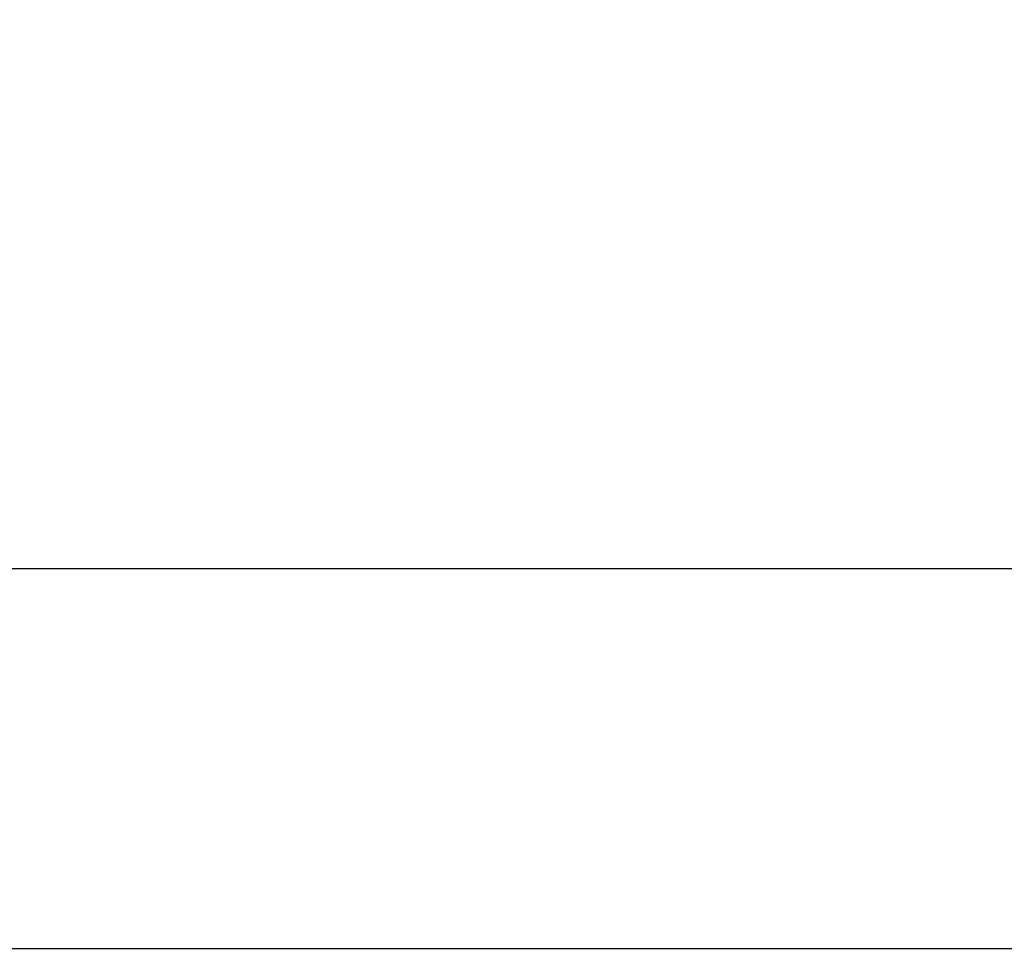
# Model space of a CAD drawing. Header units: millimetres. Extents: x 0 to 420, y 0 to 297.
# Tile 66 of 119: x 159.34 to 166.37, y 231.65 to 238.32. Entities that reach past the tile are written whole.
import ezdxf

# ---------------------------------------------------------------- set-up
doc = ezdxf.new("R2010")
doc.units = ezdxf.units.MM
doc.layers.add('QUOTE', color=174, linetype='Continuous')
doc.styles.add('SLDTEXTSTYLE3', font='TXT', dxfattribs={"width": 0.75})
doc.dimstyles.new('SLDDIMSTYLE0', dxfattribs={"dimtxt": 3, "dimasz": 3, "dimexe": 0, "dimexo": 0.0625, "dimgap": 0.75, "dimtad": 1, "dimlfac": 30.31081, "dimrnd": 1e-09, "dimzin": 12, "dimdsep": 46, "dimtxsty": 'SLDTEXTSTYLE3', "dimsah": 1, "dimcen": 0.09, "dimadec": 0, "dimazin": 3, "dimtfac": 1, "dimtdec": 3, "dimtofl": 0, "dimtmove": 0, "dimatfit": 3, "dimfxl": 0, "dimfrac": 2, "dimtolj": 1, "dimtzin": 12, "dimarcsym": 0})

# ---------------------------------------------------------------- blocks, each defined once
blk = doc.blocks.new('_D')
at = {"layer": 'QUOTE'}
for p, q in [((56.5644, 232.7921), (56.5644, 236.3967)), ((221.5221, 232.7921), (221.5221, 236.3967)), ((221.5221, 234.3967), (56.5644, 234.3967))]:
    blk.add_line(p, q, dxfattribs=at)
for points in [[(56.5644, 234.3967), (59.5644, 233.8967), (59.5644, 234.8967)], [(221.5221, 234.3967), (218.5221, 234.8967), (218.5221, 233.8967)]]:
    blk.add_solid(points, dxfattribs=at)
at = {"layer": 'QUOTE', "insert": (134.6099, 238.2639), "char_height": 3, "attachment_point": 1, "style": 'SLDTEXTSTYLE3'}
blk.add_mtext('5000', dxfattribs=at)

msp = doc.modelspace()

# ---------------------------------------------------------------- linework, layer by layer
at = {"color": 7, "linetype": 'Continuous', "lineweight": 25}
msp.add_line((220.28881, 231.68288), (56.56441, 231.68288), dxfattribs=at)

# ---------------------------------------------------------------- dimensions: what is measured, and where the dimension line sits
at = {"layer": 'QUOTE'}
dim = msp.add_linear_dim(base=(56.56441, 234.3967), p1=(221.52206, 230.79211), p2=(56.56441, 230.79211), dimstyle='SLDDIMSTYLE0', dxfattribs=at)
dim.commit()
dim.dimension.update_dxf_attribs({"geometry": '_D', "text_midpoint": (139.04324, 234.3967), "dimtype": 160})

doc.saveas('drawing.dxf')
